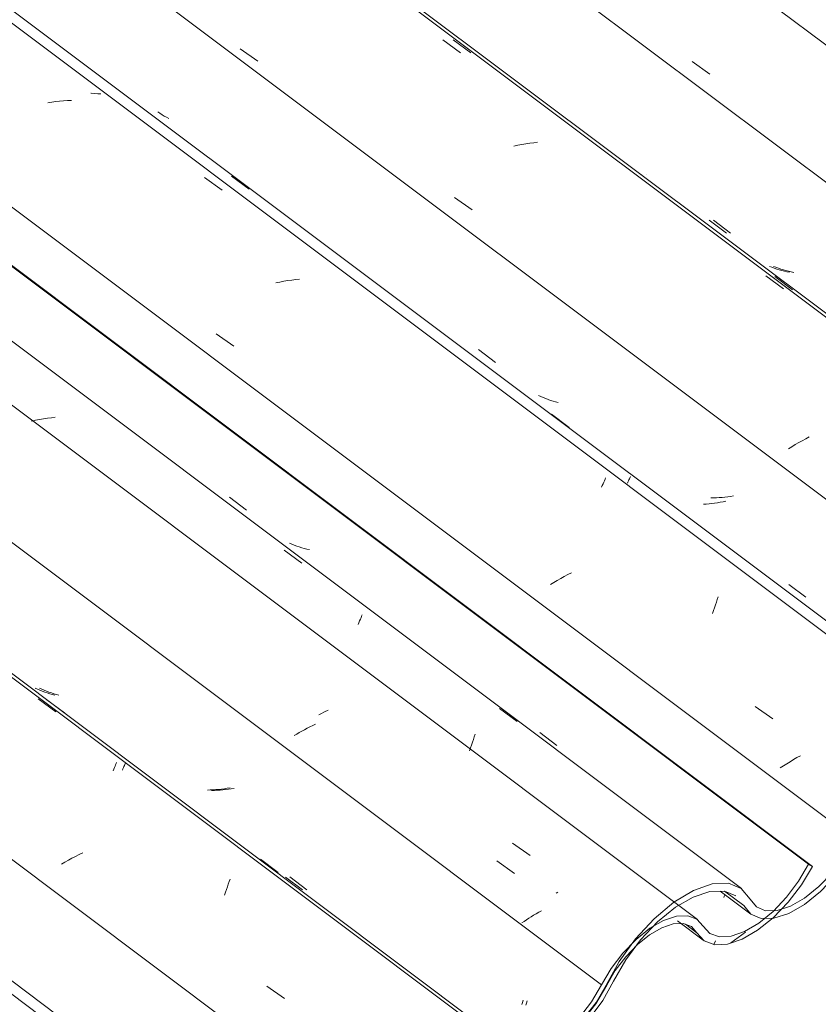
# Model space of a CAD drawing. Header units: metres. Extents: x 6.5 to 21.8, y 0.6 to 11.2.
# Tile 52 of 107: x 14.501 to 14.934, y 4.311 to 4.845. Entities that reach past the tile are written whole.
import ezdxf

# ---------------------------------------------------------------- set-up
doc = ezdxf.new("R2010")
doc.units = ezdxf.units.M
doc.layers.add('A-GLAZ-CWMG', color=7, linetype='Continuous', lineweight=5)
pattern_1 = [(35.687, (12.963, 6.495), (0.23241475, 0.22210937), [0.0118, -0.2028, 0.0118, -0.2028, -1.145]), (35.687, (12.963, 6.495), (0.23241475, 0.22210937), [-0.42922, 0.0118, -0.41741, 0.0118, -0.2028, -0.50075]), (35.687, (12.963, 6.495), (0.23241475, 0.22210937), [-1.073, 0.0118, -0.13127, 0.0118, -0.34588]), (137.177, (13.05, 6.586), (-0.1665248, 0.04396), [0.00654, -0.11229, 0.00654, -0.74603]), (137.177, (13.05, 6.586), (-0.1665248, 0.04396), [-0.12536, -0.11229, 0.00654, -0.23112, -0.39609]), (137.177, (13.05, 6.586), (-0.1665248, 0.04396), [-0.47531, 0.00654, -0.11229, 0.00654, -0.27073]), (137.177, (13.05, 6.586), (-0.1665248, 0.04396), [-0.60067, -0.07268, 0.00654, -0.19151]), (247.064, (13.079, 6.717), (-0.06588675, -0.266069), [0.0123, -0.21134, 0.0123, -1.404]), (247.064, (13.079, 6.717), (-0.06588675, -0.266069), [-0.23595, -0.21134, 0.0123, -0.43499, -0.74548]), (247.064, (13.079, 6.717), (-0.06588675, -0.266069), [-0.89458, 0.0123, -0.21134, 0.0123, -0.50954]), (247.064, (13.079, 6.717), (-0.06588675, -0.266069), [-1.131, -0.1368, 0.0123, -0.36044])]

# ---------------------------------------------------------------- blocks, each defined once
blk = doc.blocks.new('FP_166-ISO_02')
at = {"layer": 'A-GLAZ-CWMG'}
blk.add_line((14.62598, 4.21949), (12.5683, 5.76389), dxfattribs=at)
blk = doc.blocks.new('FP_168-ISO_02')
at = {"layer": 'A-GLAZ-CWMG'}
blk.add_line((14.75544, 4.29408), (12.69776, 5.83849), dxfattribs=at)
at = {"layer": 'A-GLAZ-CWMG', "color": 9, "true_color": 0xc0c0c0}
for p, q in [((14.51064, 4.47694), (14.52025, 4.46985)), ((14.55295, 4.44177), (14.55321, 4.44239)), ((14.55127, 4.43788), (14.55165, 4.43876)), ((14.55165, 4.43876), (14.55201, 4.43959)), ((14.55201, 4.43959), (14.55235, 4.44037)), ((14.55235, 4.44037), (14.55266, 4.4411)), ((14.55266, 4.4411), (14.55295, 4.44177)), ((14.52708, 4.38939), (14.52519, 4.38832)), ((14.52899, 4.39044), (14.52708, 4.38939)), ((14.53093, 4.39147), (14.52899, 4.39044)), ((14.53289, 4.39248), (14.53093, 4.39147)), ((14.53488, 4.39347), (14.53289, 4.39248)), ((14.52519, 4.38832), (14.52333, 4.38724)), ((14.61426, 4.37782), (14.61477, 4.37913)), ((14.61215, 4.37209), (14.61269, 4.37359)), ((14.61269, 4.37359), (14.61322, 4.37504)), ((14.61322, 4.37504), (14.61374, 4.37645)), ((14.61374, 4.37645), (14.61426, 4.37782)), ((14.61161, 4.37054), (14.61215, 4.37209)), ((14.63456, 4.32103), (14.64424, 4.31434))]:
    blk.add_line(p, q, dxfattribs=at)
blk = doc.blocks.new('FP_169-ISO_02')
at = {"layer": 'A-GLAZ-CWMG', "color": 9, "true_color": 0xc0c0c0}
for p, q in [((14.51032, 4.48213), (14.50905, 4.48272)), ((14.5116, 4.48157), (14.51032, 4.48213)), ((14.51291, 4.48104), (14.5116, 4.48157)), ((14.51423, 4.48055), (14.51291, 4.48104)), ((14.51558, 4.4801), (14.51423, 4.48055)), ((14.51694, 4.47968), (14.51558, 4.4801)), ((14.51831, 4.47929), (14.51694, 4.47968)), ((14.5197, 4.47894), (14.51831, 4.47929)), ((14.60399, 4.42748), (14.60247, 4.42743)), ((14.60551, 4.42756), (14.60399, 4.42748)), ((14.60703, 4.42767), (14.60551, 4.42756)), ((14.60856, 4.42781), (14.60703, 4.42767)), ((14.61009, 4.42797), (14.60856, 4.42781)), ((14.61162, 4.42817), (14.61009, 4.42797)), ((14.61314, 4.42839), (14.61162, 4.42817)), ((14.61467, 4.42864), (14.61314, 4.42839)), ((14.64472, 4.38026), (14.65399, 4.37326)), ((14.77282, 4.31111), (14.7732, 4.31231)), ((14.7732, 4.31231), (14.77357, 4.31353))]:
    blk.add_line(p, q, dxfattribs=at)
blk = doc.blocks.new('FP_170-ISO_02')
at = {"layer": 'A-GLAZ-CWMG'}
blk.add_line((14.86801, 4.35721), (12.89476, 5.83824), dxfattribs=at)
at = {"layer": 'A-GLAZ-CWMG', "color": 9, "true_color": 0xc0c0c0}
for p, q in [((14.65221, 4.45862), (14.65082, 4.45782)), ((14.65362, 4.45941), (14.65221, 4.45862)), ((14.65505, 4.46018), (14.65362, 4.45941)), ((14.65651, 4.46095), (14.65505, 4.46018)), ((14.65798, 4.46169), (14.65651, 4.46095)), ((14.65947, 4.46243), (14.65798, 4.46169)), ((14.66097, 4.46314), (14.65947, 4.46243)), ((14.65082, 4.45782), (14.64945, 4.45701)), ((14.75932, 4.3891), (14.76887, 4.38226)), ((14.78342, 4.36194), (14.78201, 4.36115)), ((14.77529, 4.35707), (14.77402, 4.35624)), ((14.77659, 4.3579), (14.77529, 4.35707)), ((14.77791, 4.35873), (14.77659, 4.3579)), ((14.77925, 4.35955), (14.77791, 4.35873)), ((14.78062, 4.36035), (14.77925, 4.35955)), ((14.78201, 4.36115), (14.78062, 4.36035)), ((14.77402, 4.35624), (14.77278, 4.3554))]:
    blk.add_line(p, q, dxfattribs=at)
blk = doc.blocks.new('FP_171-ISO_02')
at = {"layer": 'A-GLAZ-CWMG', "color": 9, "true_color": 0xc0c0c0}
blk.add_line((14.88234, 4.36927), (14.88271, 4.3703), dxfattribs=at)
blk = doc.blocks.new('FP_172-ISO_02')
at = {"layer": 'A-GLAZ-CWMG'}
blk.add_line((14.85722, 4.35653), (14.87117, 4.34606), dxfattribs=at)
blk = doc.blocks.new('Rectangular Mullion - Telha Fibrocimento - Ondulada-V156-ISO_02')
at = {"layer": 'A-GLAZ-CWMG', "true_color": 0xc0c0c0}
h = blk.add_hatch(dxfattribs=at)
h.set_pattern_fill('FP_12', color=9, style=0, pattern_type=2)
h.set_pattern_definition(pattern_1)
h.paths.add_polyline_path([(14.22914, 3.99083), (14.22808, 3.99019), (14.22859, 3.99008), (14.22899, 3.99062)])
h.paths.add_polyline_path([(14.14545, 3.9154), (14.15719, 3.92421), (14.1664, 3.93364), (14.1729, 3.94187), (14.18617, 3.963), (14.19514, 3.97342), (14.20442, 3.9815), (14.21218, 3.98647), (14.22015, 3.98964), (14.22621, 3.99083), (14.22666, 3.9918), (14.22932, 3.99062), (14.23036, 3.98969), (14.23264, 3.98892), (14.24219, 3.98109), (14.24929, 3.97997), (14.2566, 3.98206), (14.25652, 3.98124), (14.26324, 3.98429), (14.26328, 3.98647), (14.26568, 3.98785), (14.26581, 3.98557), (14.27634, 3.99333), (14.28568, 4.00265), (14.29306, 4.01198), (14.30704, 4.03409), (14.31492, 4.04366), (14.32317, 4.05152), (14.33052, 4.05705), (14.3386, 4.06142), (14.34578, 4.06371), (14.34955, 4.06378), (14.34776, 4.06503), (14.35265, 4.06774), (14.35885, 4.06513), (14.36314, 4.05953), (14.36362, 4.0593), (14.36377, 4.05952), (14.36573, 4.05698), (14.36334, 4.05658), (14.36362, 4.0553), (14.36498, 4.05413), (14.36662, 4.05631), (14.36762, 4.05556), (14.36743, 4.05439), (14.3683, 4.0531), (14.37146, 4.05405), (14.3697, 4.05104), (14.37181, 4.05022), (14.37619, 4.05053), (14.3775, 4.05449), (14.37307, 4.05463), (14.36823, 4.05702), (14.36309, 4.06328), (14.35925, 4.06658), (14.35179, 4.06817), (14.34244, 4.0664), (14.33214, 4.06142), (14.32476, 4.05624), (14.32439, 4.05512), (14.32251, 4.0536), (14.32317, 4.05512), (14.31303, 4.04543), (14.30388, 4.03405), (14.29008, 4.01181), (14.28008, 4.0003), (14.2743, 3.99486), (14.26536, 3.98872), (14.2563, 3.98501), (14.25029, 3.98401), (14.24425, 3.98535), (14.23423, 3.99356), (14.22808, 3.99486), (14.21829, 3.99272), (14.2102, 3.98892), (14.19928, 3.98079), (14.19027, 3.97182), (14.18287, 3.96257), (14.16998, 3.94187), (14.16257, 3.93277), (14.15429, 3.92495), (14.14597, 3.91913), (14.14571, 3.91728)])
h.paths.add_polyline_path([(14.40914, 4.07314), (14.40881, 4.0736), (14.40767, 4.07221), (14.40884, 4.07295)])
h.paths.add_polyline_path([(14.37615, 4.05041), (14.37943, 4.05069), (14.38903, 4.05445), (14.39712, 4.05953), (14.40638, 4.06759), (14.41419, 4.07631), (14.42017, 4.08447), (14.43385, 4.10809), (14.44254, 4.11928), (14.452, 4.12876), (14.46133, 4.13594), (14.47136, 4.14123), (14.47911, 4.14354), (14.48661, 4.14352), (14.49291, 4.14047), (14.50046, 4.13121), (14.50601, 4.12888), (14.50788, 4.12892), (14.51252, 4.13319), (14.50848, 4.13311), (14.50292, 4.13587), (14.49531, 4.14517), (14.48833, 4.14799), (14.47826, 4.1472), (14.46826, 4.14343), (14.45712, 4.13636), (14.44575, 4.12629), (14.43629, 4.1155), (14.42914, 4.10553), (14.41614, 4.08235), (14.40767, 4.07162), (14.40289, 4.06665), (14.40229, 4.06697), (14.40093, 4.06518), (14.40079, 4.0658), (14.39203, 4.05953), (14.38507, 4.05612), (14.37941, 4.05424), (14.37898, 4.05135), (14.37652, 4.05053)])
h.paths.add_polyline_path([(14.3321, 4.06029), (14.33362, 4.06246), (14.33416, 4.0623), (14.33362, 4.06059)])
h.paths.add_polyline_path([(14.51221, 4.12901), (14.51391, 4.12932), (14.52193, 4.13216), (14.52961, 4.13658), (14.54022, 4.1456), (14.54779, 4.15393), (14.55528, 4.16453), (14.5673, 4.18469), (14.57549, 4.19506), (14.58517, 4.20452), (14.59409, 4.21114), (14.60152, 4.21523), (14.60472, 4.21644), (14.60875, 4.21886), (14.61596, 4.22218), (14.61087, 4.22199), (14.60152, 4.21886), (14.59155, 4.21306), (14.57963, 4.20296), (14.57069, 4.1932), (14.56179, 4.18065), (14.55061, 4.16168), (14.54472, 4.15386), (14.53456, 4.14394), (14.52789, 4.13899), (14.51985, 4.1349), (14.51714, 4.13401), (14.51252, 4.12925)])
h.paths.add_polyline_path([(14.63629, 4.20417), (14.64325, 4.2044), (14.65279, 4.20795), (14.66184, 4.21366), (14.66184, 4.21416), (14.66184, 4.21705), (14.65977, 4.21538), (14.65951, 4.2131), (14.65282, 4.21015), (14.65279, 4.21136), (14.6512, 4.21067), (14.64494, 4.2086), (14.63796, 4.2087), (14.63314, 4.21102), (14.62562, 4.21974), (14.62315, 4.22071), (14.6226, 4.21953), (14.61624, 4.21803), (14.61734, 4.2178), (14.62296, 4.21538), (14.63071, 4.20637)])
h.paths.add_polyline_path([(14.62507, 4.21899), (14.62457, 4.21954), (14.62547, 4.21953)])
h.paths.add_polyline_path([(14.73011, 4.29137), (14.72859, 4.28921), (14.73029, 4.28975), (14.73064, 4.29121)])
h.paths.add_polyline_path([(14.66632, 4.22065), (14.67222, 4.22512), (14.68133, 4.23434), (14.68516, 4.23954), (14.6966, 4.2588), (14.70599, 4.27056), (14.71521, 4.27978), (14.71941, 4.28347), (14.71965, 4.28305), (14.72122, 4.28439), (14.72134, 4.28521), (14.73232, 4.29236), (14.74124, 4.29603), (14.74361, 4.2967), (14.73959, 4.2963), (14.73011, 4.29286), (14.71964, 4.28642), (14.70951, 4.2778), (14.70037, 4.2678), (14.69284, 4.25755), (14.67905, 4.23484), (14.67397, 4.22835), (14.66748, 4.22158)])
h.paths.add_polyline_path([(14.76568, 4.27907), (14.76749, 4.27944), (14.76619, 4.27995), (14.76795, 4.28296), (14.76448, 4.28192), (14.76373, 4.28372), (14.76426, 4.28478), (14.76311, 4.28522), (14.7613, 4.28282), (14.75984, 4.28522), (14.7601, 4.28593), (14.76245, 4.28596), (14.7601, 4.28821), (14.75967, 4.2878), (14.75909, 4.28975), (14.75505, 4.29437), (14.74819, 4.29658), (14.74424, 4.29394), (14.74603, 4.29269), (14.74618, 4.29262), (14.75204, 4.29037), (14.7601, 4.28122), (14.76471, 4.27944)])
h.paths.add_polyline_path([(14.772, 4.27929), (14.77301, 4.27944), (14.77557, 4.28029), (14.77547, 4.28326), (14.77631, 4.28348), (14.78457, 4.28628), (14.7891, 4.28876), (14.78918, 4.28798), (14.79164, 4.29033), (14.79727, 4.29471), (14.79742, 4.29409), (14.79878, 4.29588), (14.79969, 4.29588), (14.80718, 4.30409), (14.81357, 4.31276), (14.82308, 4.32979), (14.82763, 4.33723), (14.83277, 4.34441), (14.82562, 4.33641), (14.82127, 4.33067), (14.80984, 4.31158), (14.8022, 4.30205), (14.79609, 4.29588), (14.78818, 4.28975), (14.77977, 4.28533), (14.77441, 4.28354), (14.77431, 4.2833), (14.77262, 4.27932)])
h.paths.add_polyline_path([(14.80354, 4.30073), (14.8053, 4.30251), (14.80563, 4.30205), (14.80416, 4.30112)])
h.paths.add_polyline_path([(14.83463, 4.34279), (14.83724, 4.34508), (14.8445, 4.35038), (14.84967, 4.35314), (14.85494, 4.35489), (14.86088, 4.35489), (14.86473, 4.35341), (14.87175, 4.34565), (14.87736, 4.3436), (14.8843, 4.34392), (14.89354, 4.34736), (14.90126, 4.35196), (14.91095, 4.36016), (14.9193, 4.36938), (14.9261, 4.37892), (14.93036, 4.38607), (14.92815, 4.38734), (14.92059, 4.3751), (14.91368, 4.36658), (14.909, 4.36163), (14.90004, 4.35456), (14.8922, 4.35025), (14.88629, 4.34819), (14.87888, 4.34819), (14.87474, 4.34966), (14.86645, 4.35792), (14.86189, 4.3593), (14.85523, 4.35863), (14.84831, 4.35598), (14.84309, 4.35248), (14.83513, 4.34345), (14.83474, 4.34294)])
at = {"layer": 'A-GLAZ-CWMG'}
for p, q in [((14.92815, 4.38734), (12.95144, 5.87097)), ((14.93036, 4.38607), (12.95173, 5.87114)), ((14.81604, 4.32179), (12.83871, 5.80588)), ((14.68668, 4.24701), (12.70928, 5.73116)), ((14.93036, 4.38607), (14.92815, 4.38734)), ((14.86778, 4.34994), (14.8615, 4.35466))]:
    blk.add_line(p, q, dxfattribs=at)
for points in [[(14.86778, 4.34994, 0), (14.87175, 4.34565, 0), (14.87736, 4.3436, 0), (14.8843, 4.34392, 0), (14.8922, 4.34658, 0), (14.90061, 4.35144, 0), (14.90908, 4.35823, 0), (14.91715, 4.36658, 0), (14.92438, 4.37603, 0), (14.93036, 4.38607, 0)], [(14.92815, 4.38734, 0), (14.92284, 4.37812, 0), (14.91633, 4.36938, 0), (14.909, 4.36163, 0), (14.90126, 4.35529, 0), (14.89354, 4.35072, 0), (14.88629, 4.34819, 0), (14.8799, 4.34783, 0), (14.87474, 4.34966, 0), (14.8711, 4.35358, 0)], [(14.8711, 4.35358, 0), (14.86766, 4.35746, 0), (14.86275, 4.35933, 0), (14.85664, 4.3591, 0), (14.84967, 4.35677, 0), (14.84223, 4.35248, 0), (14.83474, 4.34646, 0), (14.82763, 4.33905, 0), (14.82127, 4.33067, 0), (14.81604, 4.32179, 0)], [(14.81884, 4.32168, 0), (14.82348, 4.32959, 0), (14.82913, 4.33705, 0), (14.83546, 4.34365, 0), (14.84212, 4.34901, 0), (14.84874, 4.35283, 0), (14.85494, 4.35489, 0), (14.86037, 4.35509, 0), (14.86473, 4.35341, 0), (14.86778, 4.34994, 0)], [(14.7562, 4.28565, 0), (14.7601, 4.28122, 0), (14.76568, 4.27907, 0), (14.77262, 4.27931, 0), (14.78054, 4.28194, 0), (14.789, 4.28681, 0), (14.79752, 4.29364, 0), (14.80563, 4.30205, 0), (14.81287, 4.31158, 0), (14.81884, 4.32168, 0)], [(14.81604, 4.32179, 0), (14.81067, 4.31268, 0), (14.80416, 4.30409, 0), (14.79686, 4.2965, 0), (14.78918, 4.29033, 0), (14.78156, 4.28593, 0), (14.77441, 4.28354, 0), (14.76815, 4.2833, 0), (14.76311, 4.28522, 0), (14.75958, 4.28919, 0)]]:
    blk.add_polyline3d(points, dxfattribs=at)
for name in ['FP_168-ISO_02', 'FP_170-ISO_02', 'FP_171-ISO_02', 'FP_166-ISO_02', 'FP_169-ISO_02', 'FP_172-ISO_02']:
    blk.add_blockref(name, (0, 0), dxfattribs=at)
blk = doc.blocks.new('FP_176-ISO_02')
at = {"layer": 'A-GLAZ-CWMG'}
blk.add_line((14.88035, 4.37257), (14.89693, 4.36013), dxfattribs=at)
blk = doc.blocks.new('FP_179-ISO_02')
at = {"layer": 'A-GLAZ-CWMG'}
blk.add_line((14.63353, 4.22105), (12.65993, 5.70234), dxfattribs=at)
blk = doc.blocks.new('FP_181-ISO_02')
at = {"layer": 'A-GLAZ-CWMG'}
blk.add_line((14.75791, 4.29434), (12.70023, 5.83874), dxfattribs=at)
at = {"layer": 'A-GLAZ-CWMG', "color": 9, "true_color": 0xc0c0c0}
for p, q in [((14.51537, 4.47637), (14.52494, 4.46925)), ((14.55788, 4.44184), (14.55807, 4.44228)), ((14.55634, 4.43832), (14.55665, 4.43901)), ((14.55665, 4.43901), (14.55693, 4.43966)), ((14.55693, 4.43966), (14.5572, 4.44026)), ((14.5572, 4.44026), (14.55745, 4.44083)), ((14.55745, 4.44083), (14.55768, 4.44135)), ((14.55768, 4.44135), (14.55788, 4.44184)), ((14.63123, 4.38995), (14.64077, 4.3828))]:
    blk.add_line(p, q, dxfattribs=at)
blk = doc.blocks.new('FP_182-ISO_02')
at = {"layer": 'A-GLAZ-CWMG', "color": 9, "true_color": 0xc0c0c0}
for p, q in [((14.51262, 4.48216), (14.51136, 4.48276)), ((14.5139, 4.48159), (14.51262, 4.48216)), ((14.5152, 4.48105), (14.5139, 4.48159)), ((14.51652, 4.48055), (14.5152, 4.48105)), ((14.51786, 4.48008), (14.51652, 4.48055)), ((14.51921, 4.47965), (14.51786, 4.48008)), ((14.52058, 4.47925), (14.51921, 4.47965)), ((14.52197, 4.47888), (14.52058, 4.47925)), ((14.6062, 4.42726), (14.60468, 4.42722)), ((14.60771, 4.42732), (14.6062, 4.42726)), ((14.60924, 4.42742), (14.60771, 4.42732)), ((14.61076, 4.42754), (14.60924, 4.42742)), ((14.61229, 4.42769), (14.61076, 4.42754)), ((14.61382, 4.42787), (14.61229, 4.42769)), ((14.61535, 4.42808), (14.61382, 4.42787)), ((14.61688, 4.42832), (14.61535, 4.42808)), ((14.64702, 4.38033), (14.65629, 4.37334)), ((14.775, 4.31075), (14.77537, 4.31193)), ((14.77537, 4.31193), (14.77575, 4.31314))]:
    blk.add_line(p, q, dxfattribs=at)
blk = doc.blocks.new('FP_183-ISO_02')
at = {"layer": 'A-GLAZ-CWMG'}
blk.add_line((14.89191, 4.374), (12.83423, 5.9184), dxfattribs=at)
at = {"layer": 'A-GLAZ-CWMG', "color": 9, "true_color": 0xc0c0c0}
for p, q in [((14.5157, 4.62908), (14.51355, 4.62875)), ((14.51784, 4.62936), (14.5157, 4.62908)), ((14.51997, 4.6296), (14.51784, 4.62936)), ((14.50925, 4.62796), (14.50709, 4.62749)), ((14.5114, 4.62838), (14.50925, 4.62796)), ((14.51355, 4.62875), (14.5114, 4.62838)), ((14.64396, 4.55755), (14.6536, 4.55048)), ((14.68601, 4.52167), (14.68633, 4.52242)), ((14.68411, 4.51717), (14.68453, 4.51817)), ((14.68453, 4.51817), (14.68493, 4.51912)), ((14.68493, 4.51912), (14.68531, 4.52002)), ((14.68531, 4.52002), (14.68567, 4.52087)), ((14.68567, 4.52087), (14.68601, 4.52167)), ((14.66392, 4.46876), (14.66282, 4.46816)), ((14.66586, 4.46979), (14.66392, 4.46876)), ((14.66782, 4.4708), (14.66586, 4.46979)), ((14.76067, 4.47171), (14.77028, 4.46461)), ((14.74551, 4.45187), (14.74604, 4.4534)), ((14.74604, 4.4534), (14.74657, 4.45488)), ((14.74657, 4.45488), (14.74709, 4.45633)), ((14.74709, 4.45633), (14.74761, 4.45773)), ((14.74444, 4.44869), (14.74498, 4.4503)), ((14.74498, 4.4503), (14.74551, 4.45187)), ((14.7677, 4.39866), (14.77739, 4.392)), ((14.79227, 4.37207), (14.79144, 4.37162))]:
    blk.add_line(p, q, dxfattribs=at)
blk = doc.blocks.new('FP_184-ISO_02')
at = {"layer": 'A-GLAZ-CWMG', "color": 9, "true_color": 0xc0c0c0}
for p, q in [((14.61435, 4.58619), (14.6236, 4.57917)), ((14.64821, 4.5607), (14.64692, 4.56126)), ((14.64951, 4.56018), (14.64821, 4.5607)), ((14.65084, 4.5597), (14.64951, 4.56018)), ((14.65219, 4.55925), (14.65084, 4.5597)), ((14.65355, 4.55884), (14.65219, 4.55925)), ((14.65493, 4.55846), (14.65355, 4.55884)), ((14.65632, 4.55811), (14.65493, 4.55846)), ((14.65773, 4.5578), (14.65632, 4.55811)), ((14.78259, 4.45869), (14.79185, 4.45169))]:
    blk.add_line(p, q, dxfattribs=at)
blk = doc.blocks.new('FP_185-ISO_02')
at = {"layer": 'A-GLAZ-CWMG'}
blk.add_line((15.02246, 4.4484), (12.96478, 5.9928), dxfattribs=at)
at = {"layer": 'A-GLAZ-CWMG', "color": 9, "true_color": 0xc0c0c0}
for p, q in [((14.51804, 4.80049), (14.51589, 4.80016)), ((14.52019, 4.80077), (14.51804, 4.80049)), ((14.52232, 4.80101), (14.52019, 4.80077)), ((14.52445, 4.80119), (14.52232, 4.80101)), ((14.52657, 4.80132), (14.52445, 4.80119)), ((14.52868, 4.8014), (14.52657, 4.80132)), ((14.60086, 4.75968), (14.6105, 4.75266)), ((14.64597, 4.70366), (14.64382, 4.70331)), ((14.64812, 4.70397), (14.64597, 4.70366)), ((14.65026, 4.70422), (14.64812, 4.70397)), ((14.65239, 4.70442), (14.65026, 4.70422)), ((14.64166, 4.70291), (14.63951, 4.70247)), ((14.64382, 4.70331), (14.64166, 4.70291)), ((14.6072, 4.67483), (14.61682, 4.66817)), ((14.81605, 4.59161), (14.81647, 4.59258)), ((14.81647, 4.59258), (14.81687, 4.5935)), ((14.81687, 4.5935), (14.81724, 4.59437)), ((14.81724, 4.59437), (14.8176, 4.59519)), ((14.8176, 4.59519), (14.81793, 4.59595)), ((14.81793, 4.59595), (14.81824, 4.59667)), ((14.79773, 4.54425), (14.7958, 4.54321)), ((14.79968, 4.54527), (14.79773, 4.54425)), ((14.79019, 4.53999), (14.78838, 4.53889)), ((14.79203, 4.54108), (14.79019, 4.53999)), ((14.7939, 4.54215), (14.79203, 4.54108)), ((14.7958, 4.54321), (14.7939, 4.54215)), ((14.8772, 4.52633), (14.87774, 4.52786)), ((14.87774, 4.52786), (14.87827, 4.52935)), ((14.87827, 4.52935), (14.8788, 4.53079)), ((14.8788, 4.53079), (14.87933, 4.53219)), ((14.87612, 4.52314), (14.87666, 4.52476)), ((14.87666, 4.52476), (14.8772, 4.52633)), ((14.89928, 4.47281), (14.90894, 4.46612)), ((14.91825, 4.44283), (14.91645, 4.44173)), ((14.92008, 4.44393), (14.91825, 4.44283)), ((14.92194, 4.44501), (14.92008, 4.44393)), ((14.92383, 4.44607), (14.92194, 4.44501)), ((14.91469, 4.44061), (14.91295, 4.43948)), ((14.91645, 4.44173), (14.91469, 4.44061))]:
    blk.add_line(p, q, dxfattribs=at)
blk = doc.blocks.new('FP_186-ISO_02')
at = {"layer": 'A-GLAZ-CWMG', "color": 9, "true_color": 0xc0c0c0}
for p, q in [((14.87276, 4.58254), (14.87124, 4.58244)), ((14.87429, 4.58268), (14.87276, 4.58254)), ((14.87582, 4.58284), (14.87429, 4.58268)), ((14.87734, 4.58304), (14.87582, 4.58284)), ((14.87887, 4.58326), (14.87734, 4.58304)), ((14.8804, 4.58351), (14.87887, 4.58326)), ((14.88193, 4.58378), (14.8804, 4.58351)), ((14.88345, 4.58408), (14.88193, 4.58378))]:
    blk.add_line(p, q, dxfattribs=at)
blk = doc.blocks.new('FP_187-ISO_02')
at = {"layer": 'A-GLAZ-CWMG'}
blk.add_line((15.15193, 4.52299), (13.09425, 6.0674), dxfattribs=at)
at = {"layer": 'A-GLAZ-CWMG', "color": 9, "true_color": 0xc0c0c0}
for p, q in [((14.73003, 4.8342), (14.73967, 4.82719)), ((14.62008, 4.82939), (14.62967, 4.82273)), ((14.77928, 4.77846), (14.77713, 4.77819)), ((14.78141, 4.77869), (14.77928, 4.77846)), ((14.77067, 4.77707), (14.76852, 4.77661)), ((14.77283, 4.77749), (14.77067, 4.77707)), ((14.77498, 4.77786), (14.77283, 4.77749)), ((14.77713, 4.77819), (14.77498, 4.77786)), ((14.7364, 4.74866), (14.746, 4.742)), ((14.90502, 4.70622), (14.91463, 4.69915)), ((14.92865, 4.61898), (14.92671, 4.61794)), ((14.91925, 4.61364), (14.91746, 4.61254)), ((14.92107, 4.61474), (14.91925, 4.61364)), ((14.92292, 4.61582), (14.92107, 4.61474)), ((14.9248, 4.61689), (14.92292, 4.61582)), ((14.92671, 4.61794), (14.9248, 4.61689))]:
    blk.add_line(p, q, dxfattribs=at)
blk = doc.blocks.new('FP_188-ISO_02')
at = {"layer": 'A-GLAZ-CWMG', "color": 9, "true_color": 0xc0c0c0}
for p, q in [((14.83787, 4.76132), (14.83784, 4.76139)), ((14.87445, 4.73638), (14.88369, 4.72935)), ((14.90831, 4.71089), (14.907, 4.71141)), ((14.90964, 4.71041), (14.90831, 4.71089)), ((14.91098, 4.70996), (14.90964, 4.71041)), ((14.91235, 4.70955), (14.91098, 4.70996)), ((14.91373, 4.70918), (14.91235, 4.70955)), ((14.91512, 4.70883), (14.91373, 4.70918)), ((14.91653, 4.70853), (14.91512, 4.70883)), ((14.91795, 4.70825), (14.91653, 4.70853))]:
    blk.add_line(p, q, dxfattribs=at)
blk = doc.blocks.new('FP_189-ISO_02')
at = {"layer": 'A-GLAZ-CWMG'}
blk.add_line((15.26449, 4.58612), (13.29124, 6.06715), dxfattribs=at)
at = {"layer": 'A-GLAZ-CWMG', "color": 9, "true_color": 0xc0c0c0}
blk.add_line((14.86516, 4.82245), (14.87467, 4.81562), dxfattribs=at)
blk = doc.blocks.new('Rectangular Mullion - Telha Fibrocimento - Ondulada-V175-ISO_02')
at = {"layer": 'A-GLAZ-CWMG', "true_color": 0xc0c0c0}
h = blk.add_hatch(dxfattribs=at)
h.set_pattern_fill('FP_12', color=9, style=0, pattern_type=2)
h.set_pattern_definition(pattern_1)
h.paths.add_polyline_path([(14.62562, 4.21974), (14.62457, 4.2191), (14.62507, 4.21899), (14.62547, 4.21953)])
h.paths.add_polyline_path([(14.54193, 4.14431), (14.55367, 4.15312), (14.56288, 4.16255), (14.56939, 4.17078), (14.58265, 4.19191), (14.59163, 4.20234), (14.6009, 4.21041), (14.60866, 4.21538), (14.61663, 4.21855), (14.6227, 4.21974), (14.62315, 4.22071), (14.62581, 4.21953), (14.62684, 4.2186), (14.62913, 4.21783), (14.63867, 4.21), (14.64578, 4.20888), (14.65305, 4.21088), (14.65301, 4.21015), (14.65972, 4.2132), (14.65977, 4.21538), (14.66216, 4.21676), (14.66229, 4.21448), (14.67282, 4.22224), (14.68216, 4.23156), (14.68954, 4.24089), (14.70352, 4.263), (14.71141, 4.27257), (14.71965, 4.28043), (14.727, 4.28596), (14.73509, 4.29033), (14.74227, 4.29262), (14.74603, 4.29269), (14.74424, 4.29394), (14.74913, 4.29665), (14.75505, 4.29437), (14.75958, 4.28919), (14.7601, 4.28821), (14.76025, 4.28843), (14.76221, 4.28589), (14.75982, 4.28549), (14.7601, 4.28421), (14.76147, 4.28304), (14.76311, 4.28522), (14.7641, 4.28447), (14.76391, 4.2833), (14.76478, 4.28201), (14.76795, 4.28296), (14.76619, 4.27995), (14.7683, 4.27913), (14.77268, 4.27944), (14.77399, 4.2834), (14.76955, 4.28354), (14.76472, 4.28593), (14.75958, 4.2922), (14.75574, 4.29549), (14.74827, 4.29708), (14.73892, 4.29531), (14.72862, 4.29033), (14.72125, 4.28515), (14.72088, 4.28403), (14.719, 4.28251), (14.71964, 4.28402), (14.70951, 4.27434), (14.70037, 4.26296), (14.68656, 4.24072), (14.67656, 4.22921), (14.67078, 4.22377), (14.66184, 4.21763), (14.65279, 4.21392), (14.64677, 4.21293), (14.64073, 4.21426), (14.63071, 4.22247), (14.62457, 4.22377), (14.61478, 4.22164), (14.60668, 4.21783), (14.59737, 4.21123), (14.58676, 4.20073), (14.57847, 4.19005), (14.56647, 4.17078), (14.55663, 4.15938), (14.55077, 4.15386), (14.54246, 4.14804), (14.5422, 4.14619)])
h.paths.add_polyline_path([(14.80563, 4.30205), (14.8053, 4.30251), (14.80416, 4.30112), (14.80533, 4.30186)])
h.paths.add_polyline_path([(14.77264, 4.27932), (14.77592, 4.2796), (14.78551, 4.28336), (14.79238, 4.28743), (14.80287, 4.2965), (14.81067, 4.30522), (14.81666, 4.31338), (14.83034, 4.337), (14.8399, 4.34911), (14.84849, 4.35767), (14.85781, 4.36485), (14.86784, 4.37014), (14.87602, 4.37246), (14.88309, 4.37243), (14.88939, 4.36938), (14.89694, 4.36012), (14.9025, 4.35779), (14.90436, 4.35783), (14.909, 4.3621), (14.90496, 4.36202), (14.89941, 4.36478), (14.8918, 4.37408), (14.88481, 4.3769), (14.87474, 4.37611), (14.86475, 4.37234), (14.85301, 4.36478), (14.8445, 4.35767), (14.83277, 4.34441), (14.82562, 4.33444), (14.81262, 4.31126), (14.80416, 4.30053), (14.79938, 4.29556), (14.79878, 4.29588), (14.79742, 4.29409), (14.79727, 4.29471), (14.789, 4.28871), (14.78156, 4.28503), (14.77589, 4.28315), (14.77547, 4.28026), (14.77301, 4.27944)])
h.paths.add_polyline_path([(14.72859, 4.28921), (14.73011, 4.29137), (14.73059, 4.291), (14.73011, 4.2895)])
h.paths.add_polyline_path([(14.90869, 4.35792), (14.91039, 4.35823), (14.91939, 4.36163), (14.92815, 4.36714), (14.9367, 4.37451), (14.94428, 4.38284), (14.95176, 4.39345), (14.96379, 4.4136), (14.97197, 4.42397), (14.98166, 4.43343), (14.99057, 4.44005), (14.99801, 4.44415), (15.00122, 4.44536), (15.00523, 4.44777), (15.01245, 4.45109), (15.00736, 4.4509), (14.99801, 4.44777), (14.98804, 4.44197), (14.97612, 4.43187), (14.96717, 4.42212), (14.95827, 4.40956), (14.9471, 4.39059), (14.9412, 4.38277), (14.93151, 4.37322), (14.92438, 4.3679), (14.91633, 4.36381), (14.91362, 4.36293), (14.909, 4.35816)])
h.paths.add_polyline_path([(15.03277, 4.43308), (15.03973, 4.43331), (15.04927, 4.43686), (15.05833, 4.44257), (15.05833, 4.44307), (15.05833, 4.44596), (15.05625, 4.44429), (15.05618, 4.4421), (15.04941, 4.43938), (15.04927, 4.44027), (15.04708, 4.43938), (15.04143, 4.43751), (15.03445, 4.43761), (15.02962, 4.43993), (15.02211, 4.44865), (15.01963, 4.44962), (15.01909, 4.44844), (15.01272, 4.44694), (15.01383, 4.44671), (15.01945, 4.44429), (15.0272, 4.43529)])
h.paths.add_polyline_path([(15.02156, 4.4479), (15.02105, 4.44845), (15.02195, 4.44844)])
h.paths.add_polyline_path([(15.12659, 4.52028), (15.12507, 4.51812), (15.12672, 4.51844), (15.12713, 4.52012)])
h.paths.add_polyline_path([(15.06281, 4.44956), (15.06871, 4.45403), (15.07781, 4.46325), (15.08164, 4.46845), (15.09433, 4.48938), (15.10188, 4.49885), (15.11169, 4.50869), (15.1159, 4.51238), (15.11614, 4.51196), (15.1177, 4.51322), (15.11782, 4.51412), (15.12881, 4.52127), (15.13772, 4.52494), (15.1401, 4.52561), (15.13608, 4.52521), (15.12659, 4.52177), (15.11614, 4.51534), (15.106, 4.50671), (15.09685, 4.49671), (15.08933, 4.48646), (15.07554, 4.46375), (15.07129, 4.45812), (15.06396, 4.45049)])
h.paths.add_polyline_path([(15.16216, 4.50798), (15.16398, 4.50835), (15.16267, 4.50886), (15.16443, 4.51187), (15.16097, 4.51083), (15.16022, 4.51263), (15.16074, 4.51369), (15.15959, 4.51413), (15.15779, 4.51173), (15.15632, 4.51413), (15.15659, 4.51484), (15.15893, 4.51487), (15.15659, 4.51712), (15.15615, 4.51671), (15.15558, 4.51866), (15.15153, 4.52328), (15.14467, 4.52549), (15.14073, 4.52285), (15.14252, 4.5216), (15.14266, 4.52153), (15.14853, 4.51928), (15.15659, 4.51013), (15.1612, 4.50835)])
h.paths.add_polyline_path([(15.16848, 4.5082), (15.16949, 4.50835), (15.17205, 4.5092), (15.17195, 4.51217), (15.1728, 4.51239), (15.18106, 4.51519), (15.18559, 4.51768), (15.18567, 4.51689), (15.18813, 4.51924), (15.19376, 4.52362), (15.1939, 4.523), (15.19526, 4.52479), (15.19617, 4.52479), (15.20366, 4.533), (15.21, 4.54159), (15.21957, 4.5587), (15.22411, 4.56614), (15.22926, 4.57332), (15.22211, 4.56532), (15.21776, 4.55959), (15.20632, 4.54049), (15.19868, 4.53096), (15.19133, 4.52379), (15.18466, 4.51866), (15.17674, 4.5144), (15.1709, 4.51245), (15.1708, 4.51221), (15.1691, 4.50823)])
h.paths.add_polyline_path([(15.20002, 4.52964), (15.20178, 4.53143), (15.20211, 4.53096), (15.20064, 4.53003)])
h.paths.add_polyline_path([(15.23112, 4.5717), (15.23443, 4.57456), (15.24099, 4.57929), (15.24672, 4.58224), (15.25259, 4.58385), (15.25737, 4.5838), (15.26122, 4.58232), (15.26824, 4.57456), (15.27384, 4.57252), (15.28079, 4.57283), (15.29003, 4.57627), (15.29775, 4.58087), (15.30744, 4.58908), (15.31578, 4.59829), (15.3228, 4.6082), (15.32684, 4.61498), (15.32464, 4.61625), (15.31777, 4.60494), (15.31017, 4.59549), (15.30364, 4.58903), (15.29709, 4.58381), (15.28868, 4.57916), (15.28277, 4.5771), (15.27537, 4.5771), (15.27123, 4.57857), (15.26293, 4.58683), (15.25838, 4.58821), (15.25171, 4.58754), (15.24479, 4.5849), (15.23958, 4.58139), (15.23161, 4.57236), (15.23123, 4.57185)])
at = {"layer": 'A-GLAZ-CWMG'}
for p, q in [((15.21252, 4.5507), (13.2352, 6.0348)), ((15.08316, 4.47592), (13.10577, 5.96007)), ((14.95311, 4.40066), (12.97581, 5.88473)), ((14.89314, 4.36478), (14.88262, 4.37268)), ((14.89997, 4.3641), (14.89654, 4.36827))]:
    blk.add_line(p, q, dxfattribs=at)
for points in [[(14.89314, 4.36478, 0), (14.89694, 4.36012, 0), (14.9025, 4.35779, 0), (14.90948, 4.35793, 0), (14.91749, 4.36054, 0), (14.92606, 4.36546, 0), (14.93469, 4.37241, 0), (14.94288, 4.38098, 0), (14.95016, 4.39067, 0), (14.9561, 4.40093, 0)], [(14.95311, 4.40066, 0), (14.94775, 4.39146, 0), (14.9412, 4.38277, 0), (14.93384, 4.3751, 0), (14.9261, 4.36888, 0), (14.91841, 4.36448, 0), (14.91123, 4.36215, 0), (14.90496, 4.36202, 0), (14.90003, 4.36406, 0)], [(14.89654, 4.36827, 0), (14.8918, 4.37408, 0), (14.88481, 4.3769, 0), (14.87602, 4.37655, 0), (14.86595, 4.37306, 0), (14.85523, 4.36663, 0), (14.8445, 4.35767, 0), (14.83443, 4.34672, 0), (14.82562, 4.33444, 0), (14.81862, 4.32159, 0)], [(14.82253, 4.32382, 0), (14.82912, 4.33536, 0), (14.83724, 4.3463, 0), (14.84641, 4.35598, 0), (14.8561, 4.36386, 0), (14.86574, 4.36945, 0), (14.87475, 4.37243, 0), (14.88262, 4.37263, 0), (14.88887, 4.37003, 0)], [(14.7586, 4.28596, 0), (14.76256, 4.28135, 0), (14.7683, 4.27913, 0), (14.77547, 4.27944, 0), (14.78366, 4.28226, 0), (14.79238, 4.28743, 0), (14.80112, 4.29463, 0), (14.80938, 4.30346, 0), (14.81666, 4.31338, 0), (14.82253, 4.32382, 0)], [(14.81862, 4.32159, 0), (14.81305, 4.31228, 0), (14.80631, 4.30354, 0), (14.79878, 4.29588, 0), (14.7909, 4.28975, 0), (14.78313, 4.28549, 0), (14.77592, 4.28336, 0), (14.76968, 4.28348, 0), (14.76478, 4.28584, 0), (14.7615, 4.2903, 0)]]:
    blk.add_polyline3d(points, dxfattribs=at)
for name in ['FP_187-ISO_02', 'FP_189-ISO_02', 'FP_185-ISO_02', 'FP_188-ISO_02', 'FP_183-ISO_02', 'FP_186-ISO_02', 'FP_181-ISO_02', 'FP_184-ISO_02', 'FP_182-ISO_02', 'FP_179-ISO_02', 'FP_176-ISO_02']:
    blk.add_blockref(name, (0, 0), dxfattribs=at)
blk = doc.blocks.new('FP_198-ISO_02')
at = {"layer": 'A-GLAZ-CWMG'}
blk.add_line((15.03001, 4.44996), (13.05642, 5.93125), dxfattribs=at)
at = {"layer": 'A-GLAZ-CWMG', "color": 9, "true_color": 0xc0c0c0}
for p, q in [((14.5394, 4.80524), (14.53924, 4.80524)), ((14.54118, 4.80516), (14.5394, 4.80524)), ((14.54294, 4.80504), (14.54118, 4.80516)), ((14.54468, 4.80488), (14.54294, 4.80504)), ((14.61542, 4.76029), (14.62498, 4.75321)), ((14.789, 4.63121), (14.79853, 4.62409)), ((14.83134, 4.59662), (14.83153, 4.59706)), ((14.83153, 4.59706), (14.8317, 4.59746)), ((14.83005, 4.59378), (14.83035, 4.59443)), ((14.83035, 4.59443), (14.83063, 4.59505)), ((14.83063, 4.59505), (14.83089, 4.59561)), ((14.83089, 4.59561), (14.83112, 4.59614)), ((14.83112, 4.59614), (14.83134, 4.59662))]:
    blk.add_line(p, q, dxfattribs=at)
blk = doc.blocks.new('FP_199-ISO_02')
at = {"layer": 'A-GLAZ-CWMG', "color": 9, "true_color": 0xc0c0c0}
for p, q in [((14.5767, 4.79439), (14.57556, 4.79518)), ((14.57787, 4.79364), (14.5767, 4.79439)), ((14.57906, 4.79292), (14.57787, 4.79364)), ((14.58027, 4.79223), (14.57906, 4.79292)), ((14.5815, 4.79157), (14.58027, 4.79223)), ((14.74934, 4.66629), (14.75859, 4.65927)), ((14.78318, 4.64081), (14.78191, 4.64141)), ((14.78446, 4.64025), (14.78318, 4.64081)), ((14.78577, 4.63972), (14.78446, 4.64025)), ((14.78709, 4.63922), (14.78577, 4.63972)), ((14.78844, 4.63876), (14.78709, 4.63922)), ((14.7898, 4.63833), (14.78844, 4.63876)), ((14.79117, 4.63794), (14.7898, 4.63833)), ((14.79256, 4.63757), (14.79117, 4.63794)), ((14.88136, 4.58616), (14.87983, 4.58604)), ((14.88289, 4.5863), (14.88136, 4.58616)), ((14.88442, 4.58648), (14.88289, 4.5863)), ((14.88595, 4.58667), (14.88442, 4.58648)), ((14.88749, 4.5869), (14.88595, 4.58667)), ((14.87678, 4.5859), (14.87527, 4.58587)), ((14.87831, 4.58596), (14.87678, 4.5859)), ((14.87983, 4.58604), (14.87831, 4.58596)), ((14.91752, 4.53897), (14.92677, 4.53198))]:
    blk.add_line(p, q, dxfattribs=at)
blk = doc.blocks.new('FP_200-ISO_02')
at = {"layer": 'A-GLAZ-CWMG'}
blk.add_line((15.15439, 4.52325), (13.09671, 6.06765), dxfattribs=at)
at = {"layer": 'A-GLAZ-CWMG', "color": 9, "true_color": 0xc0c0c0}
for p, q in [((14.7356, 4.8343), (14.7452, 4.82726)), ((14.90997, 4.70586), (14.91954, 4.69877))]:
    blk.add_line(p, q, dxfattribs=at)
blk = doc.blocks.new('FP_201-ISO_02')
at = {"layer": 'A-GLAZ-CWMG', "color": 9, "true_color": 0xc0c0c0}
for p, q in [((14.84023, 4.76141), (14.84019, 4.76148)), ((14.87675, 4.73639), (14.88599, 4.72936)), ((14.9106, 4.7109), (14.9093, 4.71142)), ((14.91193, 4.7104), (14.9106, 4.7109)), ((14.91327, 4.70995), (14.91193, 4.7104)), ((14.91463, 4.70952), (14.91327, 4.70995)), ((14.916, 4.70913), (14.91463, 4.70952)), ((14.91739, 4.70878), (14.916, 4.70913)), ((14.9188, 4.70846), (14.91739, 4.70878)), ((14.92022, 4.70817), (14.9188, 4.70846))]:
    blk.add_line(p, q, dxfattribs=at)
blk = doc.blocks.new('Rectangular Mullion - Telha Fibrocimento - Ondulada-V194-ISO_02')
at = {"layer": 'A-GLAZ-CWMG'}
for name in ['FP_200-ISO_02', 'FP_201-ISO_02', 'FP_198-ISO_02', 'FP_199-ISO_02']:
    blk.add_blockref(name, (0, 0), dxfattribs=at)

msp = doc.modelspace()

# ---------------------------------------------------------------- block references
at = {"layer": 'A-GLAZ-CWMG'}
for name in ['Rectangular Mullion - Telha Fibrocimento - Ondulada-V194-ISO_02', 'Rectangular Mullion - Telha Fibrocimento - Ondulada-V175-ISO_02', 'Rectangular Mullion - Telha Fibrocimento - Ondulada-V156-ISO_02']:
    msp.add_blockref(name, (0, 0), dxfattribs=at)

doc.saveas('drawing.dxf')
